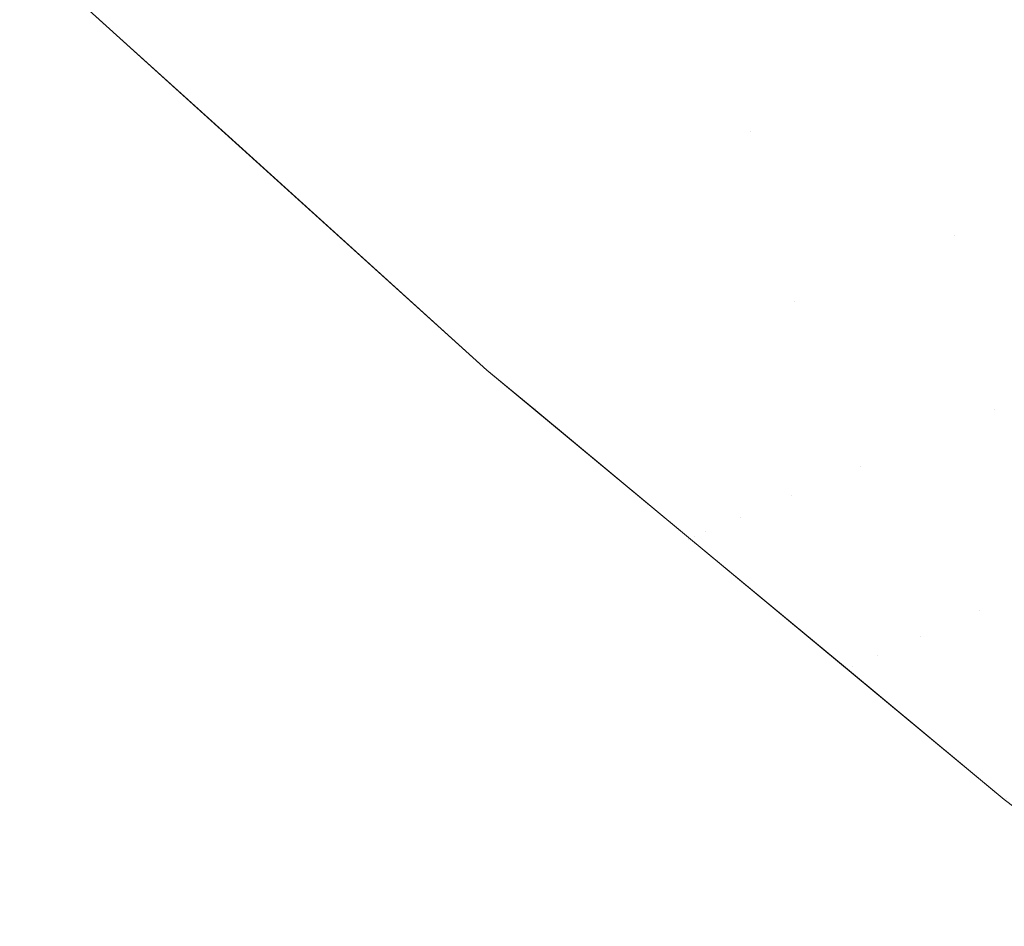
# Model space of a CAD drawing. Header units: centimetres. Extents: x -44.1 to 45.2, y 4.2 to 6.
# Tile 1 of 256: x -44.06635 to -44.05874, y 4.23911 to 4.24612. Entities that reach past the tile are written whole.
import ezdxf

# ---------------------------------------------------------------- set-up
doc = ezdxf.new("R2010")
doc.units = ezdxf.units.CM
doc.header["$LTSCALE"] = 2.54
doc.layers.add('Lucido design-1', color=7, linetype='Continuous')

# ---------------------------------------------------------------- blocks, each defined once
blk = doc.blocks.new('Gruppo-4-1')
at = {"color": 7, "linetype": 'Continuous', "lineweight": 9}
for points, invisible_edges in [([(-44.0587255, 4.2460506, -2312.3960679), (-44.0581539, 4.2462811, -2312.3945904), (-44.0602975, 4.2482253, -2312.3945904), (-44.0608782, 4.2480031, -2312.3960679)], 15), ([(-44.0608782, 4.2480031, -2312.3960679), (-44.061428, 4.2477928, -2312.3975546), (-44.0592666, 4.2458324, -2312.3975546), (-44.0587255, 4.2460506, -2312.3960679)], 15), ([(-44.0597769, 4.2456267, -2312.39905), (-44.0592666, 4.2458324, -2312.3975546), (-44.061428, 4.2477928, -2312.3975546), (-44.0619465, 4.2475945, -2312.39905)], 15), ([(-44.0619465, 4.2475945, -2312.39905), (-44.0624333, 4.2474083, -2312.4005536), (-44.060256, 4.2454335, -2312.4005536), (-44.0597769, 4.2456267, -2312.39905)], 15), ([(-44.0607035, 4.245253, -2312.4020649), (-44.060256, 4.2454335, -2312.4005536), (-44.0624333, 4.2474083, -2312.4005536), (-44.062888, 4.2472344, -2312.4020649)], 15), ([(-44.0592391, 4.2472525, -2313.0497496), (-44.0581539, 4.2462811, -2313.0497496), (-44.0592666, 4.2458324, -2313.0467854), (-44.0603608, 4.2468119, -2313.0467854)], 15), ([(-44.062888, 4.2472344, -2312.4020649), (-44.0633104, 4.2470728, -2312.4035833), (-44.0611192, 4.2450854, -2312.4035833), (-44.0607035, 4.245253, -2312.4020649)], 15), ([(-44.0618094, 4.246243, -2313.0422751), (-44.0622285, 4.2460784, -2313.0407566), (-44.0633104, 4.2470728, -2313.0407566), (-44.062888, 4.2472344, -2313.0422751)], 15), ([(-44.0615028, 4.2449308, -2312.4051085), (-44.0611192, 4.2450854, -2312.4035833), (-44.0633104, 4.2470728, -2312.4035833), (-44.0637001, 4.2469238, -2312.4051085)], 15), ([(-44.0637001, 4.2469238, -2313.0392315), (-44.0633104, 4.2470728, -2313.0407566), (-44.0622285, 4.2460784, -2313.0407566), (-44.0626151, 4.2459266, -2313.0392315)], 15), ([(-44.0637001, 4.2469238, -2312.4051085), (-44.0640569, 4.2467873, -2312.4066398), (-44.0618539, 4.2447892, -2312.4066398), (-44.0615028, 4.2449308, -2312.4051085)], 15), ([(-44.0626151, 4.2459266, -2313.0392315), (-44.0629691, 4.2457875, -2313.0377002), (-44.0640569, 4.2467873, -2313.0377002), (-44.0637001, 4.2469238, -2313.0392315)], 15), ([(-44.0621724, 4.2446608, -2312.4081767), (-44.0618539, 4.2447892, -2312.4066398), (-44.0640569, 4.2467873, -2312.4066398), (-44.0643805, 4.2466635, -2312.4081767)], 15), ([(-44.0643805, 4.2466635, -2313.0361633), (-44.0640569, 4.2467873, -2313.0377002), (-44.0629691, 4.2457875, -2313.0377002), (-44.0632902, 4.2456614, -2313.0361633)], 15), ([(-44.0603608, 4.2468119, -2313.0467854), (-44.0592666, 4.2458324, -2313.0467854), (-44.060256, 4.2454335, -2313.0437864), (-44.0613582, 4.2464202, -2313.0437864)], 15), ([(-44.0627363, 4.2434078, -2312.42217), (-44.0657589, 4.2461431, -2312.42217), (-44.0663455, 4.246674, -2313.02217), (-44.06465, 4.2451396, -2313.02217)], 10), ([(-44.0646502, 4.2451273, -2313.0237324), (-44.06465, 4.2451396, -2313.02217), (-44.0663455, 4.246674, -2313.02217), (-44.0657512, 4.2461392, -2313.0237324)], 13), ([(-44.0643805, 4.2466635, -2312.4081767), (-44.0646706, 4.2465525, -2312.4097186), (-44.062458, 4.2445456, -2312.4097186), (-44.0621724, 4.2446608, -2312.4081767)], 15), ([(-44.0632902, 4.2456614, -2313.0361633), (-44.0635781, 4.2455484, -2313.0346213), (-44.0646706, 4.2465525, -2313.0346213), (-44.0643805, 4.2466635, -2313.0361633)], 15), ([(-44.0627104, 4.2444438, -2312.4112651), (-44.062458, 4.2445456, -2312.4097186), (-44.0646706, 4.2465525, -2312.4097186), (-44.0649272, 4.2464544, -2312.4112651)], 15), ([(-44.0649272, 4.2464544, -2313.0330749), (-44.0646706, 4.2465525, -2313.0346213), (-44.0635781, 4.2455484, -2313.0346213), (-44.0638326, 4.2454484, -2313.0330749)], 15), ([(-44.0649272, 4.2464544, -2312.4112651), (-44.0651499, 4.2463692, -2312.4128155), (-44.0629296, 4.2443555, -2312.4128155), (-44.0627104, 4.2444438, -2312.4112651)], 15), ([(-44.0638326, 4.2454484, -2313.0330749), (-44.0640536, 4.2453616, -2313.0315244), (-44.0651499, 4.2463692, -2313.0315244), (-44.0649272, 4.2464544, -2313.0330749)], 15), ([(-44.0618094, 4.246243, -2313.0422751), (-44.0613582, 4.2464202, -2313.0437864), (-44.060256, 4.2454335, -2313.0437864), (-44.0607035, 4.245253, -2313.0422751)], 15), ([(-44.0631153, 4.2442806, -2312.4143694), (-44.0629296, 4.2443555, -2312.4128155), (-44.0651499, 4.2463692, -2312.4128155), (-44.0653386, 4.2462971, -2312.4143694)], 15), ([(-44.0653386, 4.2462971, -2313.0299706), (-44.0651499, 4.2463692, -2313.0315244), (-44.0640536, 4.2453616, -2313.0315244), (-44.0642408, 4.2452881, -2313.0299706)], 15), ([(-44.0653386, 4.2462971, -2312.4143694), (-44.0654932, 4.2462379, -2312.4159261), (-44.0632675, 4.2442192, -2312.4159261), (-44.0631153, 4.2442806, -2312.4143694)], 15), ([(-44.0642408, 4.2452881, -2313.0299706), (-44.0643942, 4.2452279, -2313.0284139), (-44.0654932, 4.2462379, -2313.0284139), (-44.0653386, 4.2462971, -2313.0299706)], 15), ([(-44.0581453, 4.2448546, -2313.0467854), (-44.0592666, 4.2458324, -2313.0467854), (-44.0581539, 4.2462811, -2313.0497496), (-44.0570419, 4.2453114, -2313.0497496)], 15), ([(-44.0656135, 4.2461919, -2312.417485), (-44.0656995, 4.246159, -2312.4190457), (-44.0634706, 4.2441373, -2312.4190457), (-44.0633859, 4.2441715, -2312.417485)], 15), ([(-44.0645136, 4.245181, -2313.0268549), (-44.064599, 4.2451474, -2313.0252942), (-44.0656995, 4.246159, -2313.0252942), (-44.0656135, 4.2461919, -2313.0268549)], 15), ([(-44.0633859, 4.2441715, -2312.417485), (-44.0632675, 4.2442192, -2312.4159261), (-44.0654932, 4.2462379, -2312.4159261), (-44.0656135, 4.2461919, -2312.417485)], 15), ([(-44.0656135, 4.2461919, -2313.0268549), (-44.0654932, 4.2462379, -2313.0284139), (-44.0643942, 4.2452279, -2313.0284139), (-44.0645136, 4.245181, -2313.0268549)], 15), ([(-44.0607035, 4.245253, -2313.0422751), (-44.0611192, 4.2450854, -2313.0407566), (-44.0622285, 4.2460784, -2313.0407566), (-44.0618094, 4.246243, -2313.0422751)], 15), ([(-44.0657512, 4.2461392, -2312.4206076), (-44.0657589, 4.2461431, -2312.42217), (-44.0627363, 4.2434078, -2312.42217), (-44.0635214, 4.2441168, -2312.4206076)], 13), ([(-44.0635214, 4.2441168, -2312.4206076), (-44.0634706, 4.2441373, -2312.4190457), (-44.0656995, 4.246159, -2312.4190457), (-44.0657512, 4.2461392, -2312.4206076)], 15), ([(-44.0657512, 4.2461392, -2313.0237324), (-44.0656995, 4.246159, -2313.0252942), (-44.064599, 4.2451474, -2313.0252942), (-44.0646502, 4.2451273, -2313.0237324)], 15), ([(-44.0626151, 4.2459266, -2313.0392315), (-44.0622285, 4.2460784, -2313.0407566), (-44.0611192, 4.2450854, -2313.0407566), (-44.0615028, 4.2449308, -2313.0392315)], 15), ([(-44.0587255, 4.2460506, -2312.3960679), (-44.0592666, 4.2458324, -2312.3975546), (-44.0569966, 4.2438789, -2312.3975546), (-44.0564646, 4.2441049, -2312.3960679)], 15), ([(-44.0615028, 4.2449308, -2313.0392315), (-44.0618539, 4.2447892, -2313.0377002), (-44.0629691, 4.2457875, -2313.0377002), (-44.0626151, 4.2459266, -2313.0392315)], 15), ([(-44.0591264, 4.2444485, -2313.0437864), (-44.060256, 4.2454335, -2313.0437864), (-44.0592666, 4.2458324, -2313.0467854), (-44.0581453, 4.2448546, -2313.0467854)], 15), ([(-44.0574983, 4.2436657, -2312.39905), (-44.0569966, 4.2438789, -2312.3975546), (-44.0592666, 4.2458324, -2312.3975546), (-44.0597769, 4.2456267, -2312.39905)], 15), ([(-44.0632902, 4.2456614, -2313.0361633), (-44.0629691, 4.2457875, -2313.0377002), (-44.0618539, 4.2447892, -2313.0377002), (-44.0621724, 4.2446608, -2313.0361633)], 15), ([(-44.0621724, 4.2446608, -2313.0361633), (-44.062458, 4.2445456, -2313.0346213), (-44.0635781, 4.2455484, -2313.0346213), (-44.0632902, 4.2456614, -2313.0361633)], 15), ([(-44.0597769, 4.2456267, -2312.39905), (-44.060256, 4.2454335, -2312.4005536), (-44.0579693, 4.2434656, -2312.4005536), (-44.0574983, 4.2436657, -2312.39905)], 15), ([(-44.0638326, 4.2454484, -2313.0330749), (-44.0635781, 4.2455484, -2313.0346213), (-44.062458, 4.2445456, -2313.0346213), (-44.0627104, 4.2444438, -2313.0330749)], 15), ([(-44.0627104, 4.2444438, -2313.0330749), (-44.0629296, 4.2443555, -2313.0315244), (-44.0640536, 4.2453616, -2313.0315244), (-44.0638326, 4.2454484, -2313.0330749)], 15), ([(-44.0584093, 4.2432787, -2312.4020649), (-44.0579693, 4.2434656, -2312.4005536), (-44.060256, 4.2454335, -2312.4005536), (-44.0607035, 4.245253, -2312.4020649)], 15), ([(-44.0607035, 4.245253, -2313.0422751), (-44.060256, 4.2454335, -2313.0437864), (-44.0591264, 4.2444485, -2313.0437864)], 11), ([(-44.0642408, 4.2452881, -2313.0299706), (-44.0640536, 4.2453616, -2313.0315244), (-44.0629296, 4.2443555, -2313.0315244), (-44.0631153, 4.2442806, -2313.0299706)], 15), ([(-44.0631153, 4.2442806, -2313.0299706), (-44.0632675, 4.2442192, -2313.0284139), (-44.0643942, 4.2452279, -2313.0284139), (-44.0642408, 4.2452881, -2313.0299706)], 15), ([(-44.0645136, 4.245181, -2313.0268549), (-44.0643942, 4.2452279, -2313.0284139), (-44.0632675, 4.2442192, -2313.0284139), (-44.0633859, 4.2441715, -2313.0268549)], 15), ([(-44.0607035, 4.245253, -2312.4020649), (-44.0611192, 4.2450854, -2312.4035833), (-44.058818, 4.243105, -2312.4035833), (-44.0584093, 4.2432787, -2312.4020649)], 15), ([(-44.0599825, 4.2440942, -2313.0407566), (-44.0611192, 4.2450854, -2313.0407566), (-44.0607035, 4.245253, -2313.0422751)], 11), ([(-44.0591264, 4.2444485, -2313.0437864), (-44.0599825, 4.2440942, -2313.0407566), (-44.0607035, 4.245253, -2313.0422751)], 11), ([(-44.0646502, 4.2451273, -2313.0237324), (-44.064599, 4.2451474, -2313.0252942), (-44.0634706, 4.2441373, -2313.0252942), (-44.0635214, 4.2441168, -2313.0237324)], 15), ([(-44.0635214, 4.2441168, -2313.0237324), (-44.0627363, 4.2434078, -2313.02217), (-44.06465, 4.2451396, -2313.02217), (-44.0646502, 4.2451273, -2313.0237324)], 13), ([(-44.06465, 4.2451396, -2313.02217), (-44.0627363, 4.2434078, -2313.02217), (-44.0627363, 4.2434078, -2312.42217)], 10), ([(-44.0633859, 4.2441715, -2313.0268549), (-44.0634706, 4.2441373, -2313.0252942), (-44.064599, 4.2451474, -2313.0252942), (-44.0645136, 4.245181, -2313.0268549)], 15), ([(-44.059195, 4.2429448, -2312.4051085), (-44.058818, 4.243105, -2312.4035833), (-44.0611192, 4.2450854, -2312.4035833), (-44.0615028, 4.2449308, -2312.4051085)], 15), ([(-44.0615028, 4.2449308, -2313.0392315), (-44.0611192, 4.2450854, -2313.0407566), (-44.0599825, 4.2440942, -2313.0407566), (-44.0603628, 4.2439367, -2313.0392315)], 15), ([(-44.0615028, 4.2449308, -2312.4051085), (-44.0618539, 4.2447892, -2312.4066398), (-44.0595403, 4.2427981, -2312.4066398), (-44.059195, 4.2429448, -2312.4051085)], 15), ([(-44.0603628, 4.2439367, -2313.0392315), (-44.060711, 4.2437926, -2313.0377002), (-44.0618539, 4.2447892, -2313.0377002), (-44.0615028, 4.2449308, -2313.0392315)], 15), ([(-44.0581453, 4.2448546, -2313.0467854), (-44.0569966, 4.2438789, -2313.0467854), (-44.0579693, 4.2434656, -2313.0437864), (-44.0591264, 4.2444485, -2313.0437864)], 15), ([(-44.0598534, 4.2426651, -2312.4081767), (-44.0595403, 4.2427981, -2312.4066398), (-44.0618539, 4.2447892, -2312.4066398), (-44.0621724, 4.2446608, -2312.4081767)], 15), ([(-44.0621724, 4.2446608, -2313.0361633), (-44.0618539, 4.2447892, -2313.0377002), (-44.060711, 4.2437926, -2313.0377002), (-44.0610269, 4.2436619, -2313.0361633)], 15), ([(-44.0621724, 4.2446608, -2312.4081767), (-44.062458, 4.2445456, -2312.4097186), (-44.0601341, 4.2425458, -2312.4097186), (-44.0598534, 4.2426651, -2312.4081767)], 15), ([(-44.0610269, 4.2436619, -2313.0361633), (-44.06131, 4.2435447, -2313.0346213), (-44.062458, 4.2445456, -2313.0346213), (-44.0621724, 4.2446608, -2313.0361633)], 15), ([(-44.0603823, 4.2424403, -2312.4112651), (-44.0601341, 4.2425458, -2312.4097186), (-44.062458, 4.2445456, -2312.4097186), (-44.0627104, 4.2444438, -2312.4112651)], 15), ([(-44.0627104, 4.2444438, -2313.0330749), (-44.062458, 4.2445456, -2313.0346213), (-44.06131, 4.2435447, -2313.0346213), (-44.0615604, 4.243441, -2313.0330749)], 15), ([(-44.0627104, 4.2444438, -2312.4112651), (-44.0629296, 4.2443555, -2312.4128155), (-44.0605978, 4.2423488, -2312.4128155), (-44.0603823, 4.2424403, -2312.4112651)], 15), ([(-44.0615604, 4.243441, -2313.0330749), (-44.0617778, 4.2433511, -2313.0315244), (-44.0629296, 4.2443555, -2313.0315244), (-44.0627104, 4.2444438, -2313.0330749)], 15), ([(-44.0591264, 4.2444485, -2313.0437864), (-44.0579693, 4.2434656, -2313.0437864), (-44.058818, 4.243105, -2313.0407566), (-44.0599825, 4.2440942, -2313.0407566)], 15), ([(-44.0607804, 4.2422712, -2312.4143694), (-44.0605978, 4.2423488, -2312.4128155), (-44.0629296, 4.2443555, -2312.4128155), (-44.0631153, 4.2442806, -2312.4143694)], 15), ([(-44.0631153, 4.2442806, -2313.0299706), (-44.0629296, 4.2443555, -2313.0315244), (-44.0617778, 4.2433511, -2313.0315244), (-44.0619619, 4.2432748, -2313.0299706)], 15), ([(-44.0631153, 4.2442806, -2312.4143694), (-44.0632675, 4.2442192, -2312.4159261), (-44.06093, 4.2422076, -2312.4159261), (-44.0607804, 4.2422712, -2312.4143694)], 15), ([(-44.0619619, 4.2432748, -2313.0299706), (-44.0621128, 4.2432124, -2313.0284139), (-44.0632675, 4.2442192, -2313.0284139), (-44.0631153, 4.2442806, -2313.0299706)], 15), ([(-44.0610464, 4.2421581, -2312.417485), (-44.06093, 4.2422076, -2312.4159261), (-44.0632675, 4.2442192, -2312.4159261), (-44.0633859, 4.2441715, -2312.417485)], 15), ([(-44.0633859, 4.2441715, -2313.0268549), (-44.0632675, 4.2442192, -2313.0284139), (-44.0621128, 4.2432124, -2313.0284139), (-44.0622303, 4.2431638, -2313.0268549)], 15), ([(-44.0611796, 4.2421015, -2312.4206076), (-44.0611297, 4.2421228, -2312.4190457), (-44.0634706, 4.2441373, -2312.4190457), (-44.0635214, 4.2441168, -2312.4206076)], 15), ([(-44.0635214, 4.2441168, -2313.0237324), (-44.0634706, 4.2441373, -2313.0252942), (-44.0623142, 4.243129, -2313.0252942), (-44.0623646, 4.2431081, -2313.0237324)], 15), ([(-44.0633859, 4.2441715, -2312.417485), (-44.0634706, 4.2441373, -2312.4190457), (-44.0611297, 4.2421228, -2312.4190457), (-44.0610464, 4.2421581, -2312.417485)], 15), ([(-44.0622303, 4.2431638, -2313.0268549), (-44.0623142, 4.243129, -2313.0252942), (-44.0634706, 4.2441373, -2313.0252942), (-44.0633859, 4.2441715, -2313.0268549)], 15), ([(-44.0611796, 4.2421015, -2312.4206076), (-44.0635214, 4.2441168, -2312.4206076), (-44.0627363, 4.2434078, -2312.42217)], 11), ([(-44.0623646, 4.2431081, -2313.0237324), (-44.0623756, 4.2431082, -2313.02217), (-44.0627363, 4.2434078, -2313.02217), (-44.0635214, 4.2441168, -2313.0237324)], 13), ([(-44.0603628, 4.2439367, -2313.0392315), (-44.0599825, 4.2440942, -2313.0407566), (-44.058818, 4.243105, -2313.0407566)], 11), ([(-44.0595403, 4.2427981, -2313.0377002), (-44.060711, 4.2437926, -2313.0377002), (-44.0603628, 4.2439367, -2313.0392315)], 11), ([(-44.058818, 4.243105, -2313.0407566), (-44.0595403, 4.2427981, -2313.0377002), (-44.0603628, 4.2439367, -2313.0392315)], 11), ([(-44.0610269, 4.2436619, -2313.0361633), (-44.060711, 4.2437926, -2313.0377002), (-44.0595403, 4.2427981, -2313.0377002), (-44.0598534, 4.2426651, -2313.0361633)], 15), ([(-44.0598534, 4.2426651, -2313.0361633), (-44.0601341, 4.2425458, -2313.0346213), (-44.06131, 4.2435447, -2313.0346213), (-44.0610269, 4.2436619, -2313.0361633)], 15), ([(-44.0615604, 4.243441, -2313.0330749), (-44.06131, 4.2435447, -2313.0346213), (-44.0601341, 4.2425458, -2313.0346213), (-44.0603823, 4.2424403, -2313.0330749)], 15), ([(-44.0603823, 4.2424403, -2313.0330749), (-44.0605978, 4.2423488, -2313.0315244), (-44.0617778, 4.2433511, -2313.0315244), (-44.0615604, 4.243441, -2313.0330749)], 15), ([(-44.0576255, 4.2421182, -2313.0407566), (-44.058818, 4.243105, -2313.0407566), (-44.0579693, 4.2434656, -2313.0437864), (-44.0567844, 4.2424851, -2313.0437864)], 15), ([(-44.0627363, 4.2434078, -2312.42217), (-44.0611795, 4.2421147, -2312.42217), (-44.0611796, 4.2421015, -2312.4206076)], 10), ([(-44.0611795, 4.2421147, -2312.42217), (-44.0627363, 4.2434078, -2312.42217), (-44.0627363, 4.2434078, -2313.02217), (-44.0623756, 4.2431082, -2313.02217)], 10), ([(-44.0619619, 4.2432748, -2313.0299706), (-44.0617778, 4.2433511, -2313.0315244), (-44.0605978, 4.2423488, -2313.0315244), (-44.0607804, 4.2422712, -2313.0299706)], 15), ([(-44.0622303, 4.2431638, -2313.0268549), (-44.0621128, 4.2432124, -2313.0284139), (-44.06093, 4.2422076, -2313.0284139), (-44.0610464, 4.2421581, -2313.0268549)], 15), ([(-44.0607804, 4.2422712, -2313.0299706), (-44.06093, 4.2422076, -2313.0284139), (-44.0621128, 4.2432124, -2313.0284139), (-44.0619619, 4.2432748, -2313.0299706)], 15), ([(-44.0584093, 4.2432787, -2312.4020649), (-44.058818, 4.243105, -2312.4035833), (-44.056405, 4.2411342, -2312.4035833), (-44.0560036, 4.2413138, -2312.4020649)], 15), ([(-44.0610464, 4.2421581, -2313.0268549), (-44.0611297, 4.2421228, -2313.0252942), (-44.0623142, 4.243129, -2313.0252942), (-44.0622303, 4.2431638, -2313.0268549)], 15), ([(-44.0623756, 4.2431082, -2313.02217), (-44.0611795, 4.2421147, -2313.02217), (-44.0599678, 4.2411081, -2313.02217), (-44.0611795, 4.2421147, -2312.42217)], 12), ([(-44.0611795, 4.2421147, -2313.02217), (-44.0623756, 4.2431082, -2313.02217), (-44.0623646, 4.2431081, -2313.0237324)], 10), ([(-44.0623646, 4.2431081, -2313.0237324), (-44.0623142, 4.243129, -2313.0252942), (-44.0611297, 4.2421228, -2313.0252942)], 11), ([(-44.0611297, 4.2421228, -2313.0252942), (-44.0611795, 4.2421147, -2313.02217), (-44.0623646, 4.2431081, -2313.0237324)], 11), ([(-44.0583414, 4.241806, -2313.0377002), (-44.0595403, 4.2427981, -2313.0377002), (-44.058818, 4.243105, -2313.0407566), (-44.0576255, 4.2421182, -2313.0407566)], 15), ([(-44.0567753, 4.2409684, -2312.4051085), (-44.056405, 4.2411342, -2312.4035833), (-44.058818, 4.243105, -2312.4035833), (-44.059195, 4.2429448, -2312.4051085)], 15), ([(-44.059195, 4.2429448, -2312.4051085), (-44.0595403, 4.2427981, -2312.4066398), (-44.0571143, 4.2408167, -2312.4066398), (-44.0567753, 4.2409684, -2312.4051085)], 15), ([(-44.0574217, 4.240679, -2312.4081767), (-44.0571143, 4.2408167, -2312.4066398), (-44.0595403, 4.2427981, -2312.4066398), (-44.0598534, 4.2426651, -2312.4081767)], 15), ([(-44.0598534, 4.2426651, -2313.0361633), (-44.0595403, 4.2427981, -2313.0377002), (-44.0583414, 4.241806, -2313.0377002)], 11), ([(-44.0598534, 4.2426651, -2312.4081767), (-44.0601341, 4.2425458, -2312.4097186), (-44.0576974, 4.2405556, -2312.4097186), (-44.0574217, 4.240679, -2312.4081767)], 15), ([(-44.05893, 4.2415493, -2313.0346213), (-44.0601341, 4.2425458, -2313.0346213), (-44.0598534, 4.2426651, -2313.0361633)], 11), ([(-44.0583414, 4.241806, -2313.0377002), (-44.05893, 4.2415493, -2313.0346213), (-44.0598534, 4.2426651, -2313.0361633)], 11), ([(-44.0579412, 4.2404465, -2312.4112651), (-44.0576974, 4.2405556, -2312.4097186), (-44.0601341, 4.2425458, -2312.4097186), (-44.0603823, 4.2424403, -2312.4112651)], 15), ([(-44.0603823, 4.2424403, -2313.0330749), (-44.0601341, 4.2425458, -2313.0346213), (-44.05893, 4.2415493, -2313.0346213)], 11), ([(-44.0603823, 4.2424403, -2312.4112651), (-44.0605978, 4.2423488, -2312.4128155), (-44.0581528, 4.2403518, -2312.4128155), (-44.0579412, 4.2404465, -2312.4112651)], 15), ([(-44.0593895, 4.2413489, -2313.0315244), (-44.0605978, 4.2423488, -2313.0315244), (-44.0603823, 4.2424403, -2313.0330749)], 11), ([(-44.05893, 4.2415493, -2313.0346213), (-44.0593895, 4.2413489, -2313.0315244), (-44.0603823, 4.2424403, -2313.0330749)], 11), ([(-44.0583321, 4.2402715, -2312.4143694), (-44.0581528, 4.2403518, -2312.4128155), (-44.0605978, 4.2423488, -2312.4128155), (-44.0607804, 4.2422712, -2312.4143694)], 15), ([(-44.0607804, 4.2422712, -2313.0299706), (-44.0605978, 4.2423488, -2313.0315244), (-44.0593895, 4.2413489, -2313.0315244)], 11), ([(-44.0607804, 4.2422712, -2312.4143694), (-44.06093, 4.2422076, -2312.4159261), (-44.058479, 4.2402057, -2312.4159261), (-44.0583321, 4.2402715, -2312.4143694)], 15), ([(-44.0597188, 4.2412053, -2313.0284139), (-44.06093, 4.2422076, -2313.0284139), (-44.0607804, 4.2422712, -2313.0299706)], 11), ([(-44.0593895, 4.2413489, -2313.0315244), (-44.0597188, 4.2412053, -2313.0284139), (-44.0607804, 4.2422712, -2313.0299706)], 11), ([(-44.0610464, 4.2421581, -2312.417485), (-44.0611297, 4.2421228, -2312.4190457), (-44.0586751, 4.240118, -2312.4190457), (-44.0585933, 4.2401546, -2312.417485)], 15), ([(-44.0599167, 4.241119, -2313.0252942), (-44.0611297, 4.2421228, -2313.0252942), (-44.0610464, 4.2421581, -2313.0268549)], 11), ([(-44.0585933, 4.2401546, -2312.417485), (-44.058479, 4.2402057, -2312.4159261), (-44.06093, 4.2422076, -2312.4159261), (-44.0610464, 4.2421581, -2312.417485)], 15), ([(-44.0610464, 4.2421581, -2313.0268549), (-44.06093, 4.2422076, -2313.0284139), (-44.0597188, 4.2412053, -2313.0284139)], 11), ([(-44.0597188, 4.2412053, -2313.0284139), (-44.0599167, 4.241119, -2313.0252942), (-44.0610464, 4.2421581, -2313.0268549)], 11), ([(-44.0587242, 4.240096, -2312.4206076), (-44.0586751, 4.240118, -2312.4190457), (-44.0611297, 4.2421228, -2312.4190457), (-44.0611796, 4.2421015, -2312.4206076)], 15), ([(-44.0611796, 4.2421015, -2312.4206076), (-44.0611795, 4.2421147, -2312.42217), (-44.0587405, 4.2400887, -2312.42217)], 9), ([(-44.0587405, 4.2400887, -2312.42217), (-44.0587242, 4.240096, -2312.4206076), (-44.0611796, 4.2421015, -2312.4206076)], 11), ([(-44.0599678, 4.2411081, -2313.02217), (-44.0611795, 4.2421147, -2313.02217), (-44.0611297, 4.2421228, -2313.0252942), (-44.0599167, 4.241119, -2313.0252942)], 14), ([(-44.0599678, 4.2411081, -2313.02217), (-44.0587405, 4.2400887, -2313.02217), (-44.0587405, 4.2400887, -2312.42217), (-44.0611795, 4.2421147, -2312.42217)], 10), ([(-44.05893, 4.2415493, -2313.0346213), (-44.0583414, 4.241806, -2313.0377002), (-44.0574217, 4.240679, -2313.0361633)], 11), ([(-44.0593895, 4.2413489, -2313.0315244), (-44.05893, 4.2415493, -2313.0346213), (-44.0579412, 4.2404465, -2313.0330749)], 11), ([(-44.05893, 4.2415493, -2313.0346213), (-44.0576974, 4.2405556, -2313.0346213), (-44.0579412, 4.2404465, -2313.0330749)], 11), ([(-44.0574217, 4.240679, -2313.0361633), (-44.0576974, 4.2405556, -2313.0346213), (-44.05893, 4.2415493, -2313.0346213)], 11), ([(-44.0597188, 4.2412053, -2313.0284139), (-44.0593895, 4.2413489, -2313.0315244), (-44.0583321, 4.2402715, -2313.0299706)], 11), ([(-44.0593895, 4.2413489, -2313.0315244), (-44.0581528, 4.2403518, -2313.0315244), (-44.0583321, 4.2402715, -2313.0299706)], 11), ([(-44.0579412, 4.2404465, -2313.0330749), (-44.0581528, 4.2403518, -2313.0315244), (-44.0593895, 4.2413489, -2313.0315244)], 11), ([(-44.0599167, 4.241119, -2313.0252942), (-44.0597188, 4.2412053, -2313.0284139), (-44.0585933, 4.2401546, -2313.0268549)], 11), ([(-44.0597188, 4.2412053, -2313.0284139), (-44.058479, 4.2402057, -2313.0284139), (-44.0585933, 4.2401546, -2313.0268549)], 11), ([(-44.0583321, 4.2402715, -2313.0299706), (-44.058479, 4.2402057, -2313.0284139), (-44.0597188, 4.2412053, -2313.0284139)], 11), ([(-44.0587242, 4.240096, -2313.0237324), (-44.0587405, 4.2400887, -2313.02217), (-44.0599678, 4.2411081, -2313.02217), (-44.0599167, 4.241119, -2313.0252942)], 13), ([(-44.0599167, 4.241119, -2313.0252942), (-44.0586751, 4.240118, -2313.0252942), (-44.0587242, 4.240096, -2313.0237324)], 11), ([(-44.0585933, 4.2401546, -2313.0268549), (-44.0586751, 4.240118, -2313.0252942), (-44.0599167, 4.241119, -2313.0252942)], 11), ([(-44.0587242, 4.240096, -2312.4206076), (-44.0587405, 4.2400887, -2312.42217), (-44.0574553, 4.2391089, -2312.42217)], 9)]:
    blk.add_3dface(points, dxfattribs=dict(at, invisible_edges=invisible_edges))
blk = doc.blocks.new('Gruppo-5-1')
at = {"color": 7}
blk.add_blockref('Gruppo-4-1', (0, 0), dxfattribs=at)

msp = doc.modelspace()

# ---------------------------------------------------------------- block references
at = {"layer": 'Lucido design-1', "color": 7}
msp.add_blockref('Gruppo-5-1', (0, 0), dxfattribs=at)

doc.saveas('drawing.dxf')
